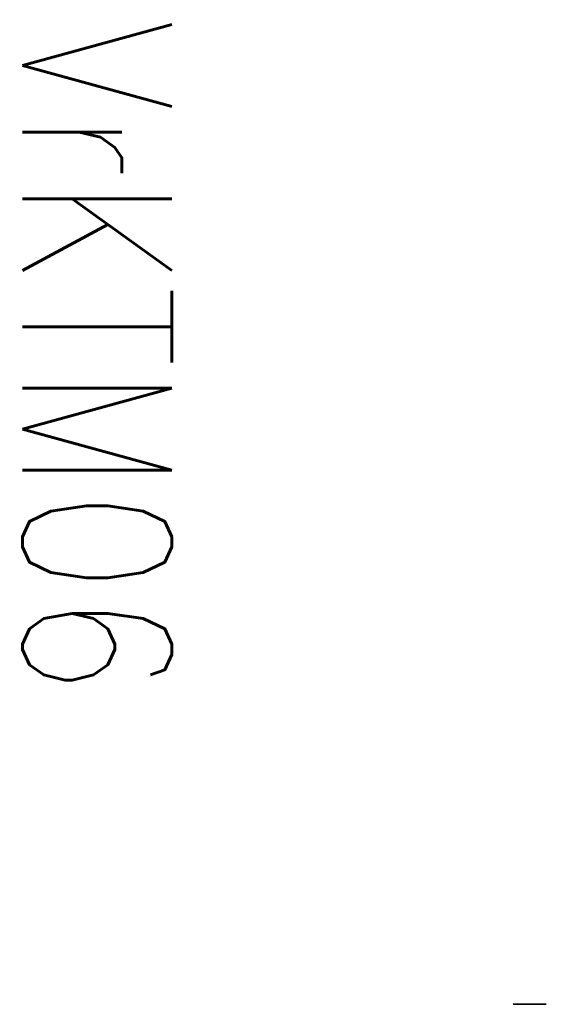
# Model space of a CAD drawing. Header units: millimetres. Extents: x -138 to 179, y -40 to 554.
import ezdxf

# ---------------------------------------------------------------- set-up
doc = ezdxf.new("R2010")
doc.units = ezdxf.units.MM
doc.header["$LTSCALE"] = 0.5
doc.header["$MEASUREMENT"] = 0
doc.layers.add('1-PROFIL', color=1, linetype='Continuous')
doc.styles.add('ROMANS', font='romans.shx', dxfattribs={"width": 0.8, "height": 2.5})

# ---------------------------------------------------------------- blocks, each defined once
blk = doc.blocks.new('VrKTM06')
at = {"extrusion": (0, -1, 0)}
blk.add_circle((383.49, 533, 600), 10, dxfattribs=at)

msp = doc.modelspace()

# ---------------------------------------------------------------- block references
msp.add_blockref('VrKTM06', (-214, 560.26, -50.8))

# ---------------------------------------------------------------- texts
at = {"layer": '1-PROFIL', "style": 'ROMANS', "width": 0.8}
msp.add_text('VrKTM06', height=90, rotation=270, dxfattribs=at).set_placement((-136.06, 553.69, 523.7))

doc.saveas('drawing.dxf')
